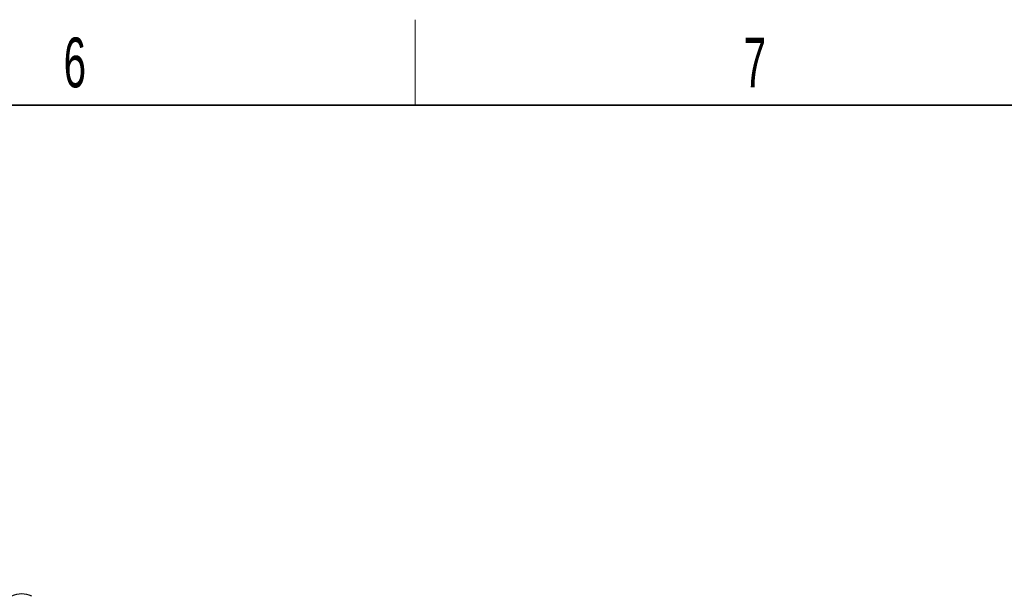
# Paper-space layout 'Blatt2' of a CAD drawing. Header units: millimetres. Extents: x 5 to 418, y 2 to 292.
# Tile 58 of 59: x 285 to 354, y 248 to 288. Entities that reach past the tile are written whole.
import ezdxf

# ---------------------------------------------------------------- set-up
doc = ezdxf.new("R2010")
doc.units = ezdxf.units.MM
doc.layers.add('SLD-0', color=7, linetype='Continuous')
doc.styles.add('SLDTEXTSTYLE1', font='TXT', dxfattribs={"width": 0.605})

psp = doc.layouts.new('Blatt2')

# ---------------------------------------------------------------- linework, layer by layer
at = {"color": 7, "linetype": 'Continuous', "lineweight": 25}
psp.add_arc((284.869, 246.616), 1.537, 62.60962, 117.39026, dxfattribs=at)
at = {"layer": 'SLD-0', "lineweight": 18}
psp.add_line((312.5, 282.5), (312.5, 288.5), dxfattribs=at)
at = {"layer": 'SLD-0', "lineweight": 35}
psp.add_line((408, 282.5), (26, 282.5), dxfattribs=at)

# ---------------------------------------------------------------- texts
at = {"layer": 'SLD-0', "char_height": 3.5, "attachment_point": 2, "style": 'SLDTEXTSTYLE1'}
for s, insert in [('6', (288.603, 287.243)), ('7', (336.353, 287.243))]:
    psp.add_mtext(s, dxfattribs=dict(at, insert=insert))

doc.saveas('drawing.dxf')
